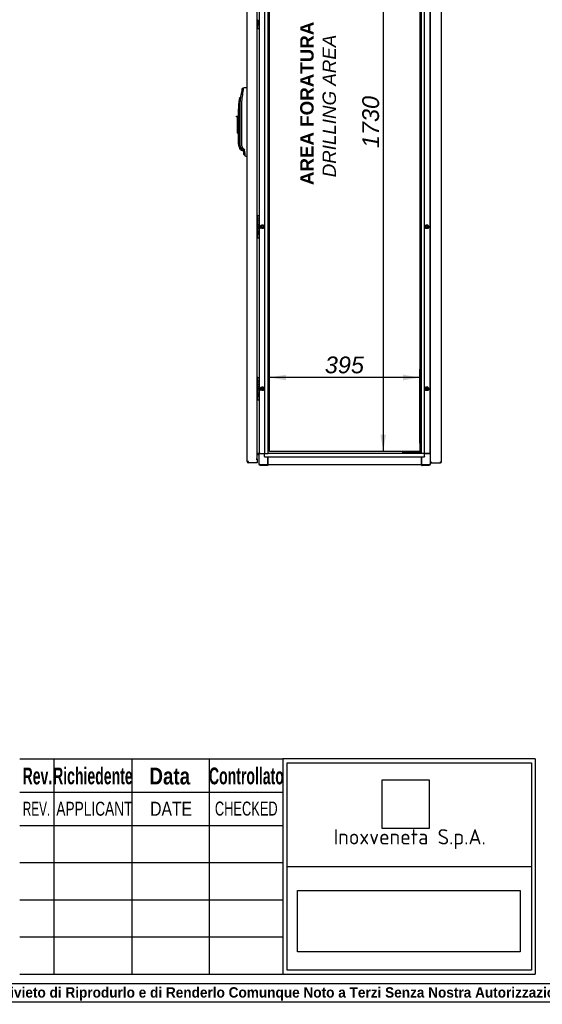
# Model space of a CAD drawing. Extents: x -15 to 412, y 11 to 308.
# Tile 2 of 11: x 115 to 201, y 11 to 172. Entities that reach past the tile are written whole.
import ezdxf
from ezdxf.lldxf.tags import DXFTag

# ---------------------------------------------------------------- set-up
doc = ezdxf.new("R2010")
doc.units = 0
doc.layers.get('0').update_dxf_attribs({"linetype": 'CONTINUOUS'})
for name, color, linetype in [('_TRANSLATION', 7, 'CONTINUOUS'), ('AE00198_03', 7, 'CONTINUOUS'), ('AE00219_00', 7, 'CONTINUOUS'), ('AE00219_03', 7, 'CONTINUOUS'), ('AE00368_00', 7, 'CONTINUOUS'), ('AE00500_10', 7, 'CONTINUOUS'), ('AE00992_10', 7, 'CONTINUOUS'), ('DEFAULT', 7, 'CONTINUOUS'), ('DV2__TRANSLATION', 7, 'CONTINUOUS'), ('F0000000_68', 7, 'CONTINUOUS'), ('F0000001_24', 7, 'CONTINUOUS'), ('F0000001_38', 7, 'CONTINUOUS'), ('M0000000_06', 7, 'CONTINUOUS'), ('M0000000_29', 7, 'CONTINUOUS'), ('M0000000_44', 7, 'CONTINUOUS'), ('M0000000_53', 7, 'CONTINUOUS'), ('M0000000_56', 7, 'CONTINUOUS')]:
    doc.layers.add(name, color=color, linetype=linetype)
doc.styles.add('SEACAD_ARIAL', font='arial.ttf')
doc.styles.add('SEACAD_ARIAL_NARROW', font='ARIALN.TTF', dxfattribs={"width": 0.8})
doc.styles.add('SEACAD_ARIALB', font='arialbd.ttf', dxfattribs={"width": 0.9})
doc.styles.add('SEACAD_ARIALI', font='ariali.ttf')
tags = doc.linetypes.add('CENTER2', pattern=[28.575, 19.05, -3.175, 3.175, -3.175]).pattern_tags.tags
tags[10:11] = [DXFTag(74, 4), DXFTag(75, 0), DXFTag(340, '0'), DXFTag(46, 0.0), DXFTag(50, 0.0), DXFTag(44, 0.0), DXFTag(45, 0.0)]
tags[8:9] = [DXFTag(74, 4), DXFTag(75, 0), DXFTag(340, '0'), DXFTag(46, 0.0), DXFTag(50, 0.0), DXFTag(44, 0.0), DXFTag(45, 0.0)]
tags[6:7] = [DXFTag(74, 4), DXFTag(75, 0), DXFTag(340, '0'), DXFTag(46, 0.0), DXFTag(50, 0.0), DXFTag(44, 0.0), DXFTag(45, 0.0)]
tags[4:5] = [DXFTag(74, 4), DXFTag(75, 0), DXFTag(340, '0'), DXFTag(46, 0.0), DXFTag(50, 0.0), DXFTag(44, 0.0), DXFTag(45, 0.0)]
doc.dimstyles.new('ISO', dxfattribs={"dimtxt": 2.75, "dimasz": 2.75, "dimexe": 1.375, "dimexo": 1.375, "dimgap": 0.6875, "dimtad": 1, "dimdec": 1, "dimlfac": 16, "dimtxsty": 'SEACAD_ARIAL', "dimblk1": '_SE_FILLED', "dimblk2": '_SE_FILLED', "dimsah": 1, "dimcen": 1.375, "dimazin": 3, "dimtfac": 0.7, "dimtdec": 3, "dimtmove": 0, "dimatfit": 3})
picture_1 = doc.add_image_def('image1.jpg', size_in_pixel=(55, 57))
picture_2 = doc.add_image_def('image2.bmp', size_in_pixel=(138, 38))

# ---------------------------------------------------------------- blocks, each defined once
blk = doc.blocks.new('SE1')
at = {"layer": 'AE00198_03', "color": 7, "linetype": 'CONTINUOUS'}
for p, q in [((154.36, 171.2), (154.36, 170.75)), ((154.36, 170.75), (154.4, 170.75)), ((154.36, 139.84), (154.36, 139.39)), ((154.4, 139.84), (154.36, 139.84)), ((154.36, 136.83), (154.36, 136.38)), ((154.36, 136.38), (154.4, 136.38)), ((154.36, 113.28), (154.36, 112.83)), ((154.4, 113.28), (154.36, 113.28)), ((154.36, 110.27), (154.36, 109.81)), ((154.36, 109.81), (154.4, 109.81))]:
    blk.add_line(p, q, dxfattribs=at)
for centre, start, end in [((154.69, 171.12), 224.855, 227.8253), ((154.69, 139.47), 132.1747, 135.145), ((154.69, 136.75), 224.855, 227.8253), ((154.69, 112.91), 132.1747, 135.145), ((154.69, 110.18), 224.855, 227.8253)]:
    blk.add_arc(centre, 0.5, start, end, dxfattribs=at)
at = {"layer": 'AE00219_00', "color": 7, "linetype": 'CONTINUOUS'}
for p, q in [((178.63, 100.95), (178.65, 100.94)), ((179.03, 100.94), (178.65, 100.94)), ((178.65, 100.94), (178.65, 100.92)), ((179.03, 100.94), (179.05, 100.95)), ((179.03, 100.92), (179.03, 100.94)), ((180.19, 100.95), (180.21, 100.94)), ((180.59, 100.94), (180.21, 100.94)), ((180.21, 100.94), (180.21, 100.92)), ((180.59, 100.94), (180.61, 100.95)), ((180.59, 100.92), (180.59, 100.94))]:
    blk.add_line(p, q, dxfattribs=at)
at = {"layer": 'AE00219_03', "color": 7, "linetype": 'CONTINUOUS'}
for p, q in [((184.6, 137.08), (184.59, 137.08)), ((184.59, 136.33), (184.6, 136.33)), ((184.6, 136.33), (184.6, 137.08)), ((184.6, 110.52), (184.59, 110.52)), ((184.6, 109.77), (184.6, 110.52)), ((184.59, 109.77), (184.6, 109.77))]:
    blk.add_line(p, q, dxfattribs=at)
at = {"layer": 'AE00368_00', "color": 7, "linetype": 'CONTINUOUS'}
for p, q in [((178.25, 100.95), (178.2, 100.95)), ((178.2, 100.95), (178.2, 100.92)), ((179.48, 100.92), (179.48, 100.95)), ((179.76, 100.95), (179.76, 100.92)), ((181.04, 100.92), (181.04, 100.95))]:
    blk.add_line(p, q, dxfattribs=at)
for centre, radius, start, end in [((178.44, 100.91), 0.0438, 16.6015, 90), ((179.24, 100.91), 0.0437, 90, 163.3985), ((180, 100.91), 0.0438, 16.6015, 90), ((180.8, 100.91), 0.0437, 90, 163.3985)]:
    blk.add_arc(centre, radius, start, end, dxfattribs=at)
at = {"layer": 'AE00500_10', "color": 7, "linetype": 'CONTINUOUS'}
for p, q in [((182.71, 171.37), (182.75, 171.37)), ((182.75, 170.79), (182.71, 170.79)), ((182.71, 139.81), (182.75, 139.81)), ((182.75, 139.22), (182.71, 139.22)), ((154.85, 138.11), (155.01, 138.4)), ((155.01, 137.82), (154.85, 138.11)), ((154.91, 138.11), (155.05, 138.34)), ((155.05, 137.88), (154.91, 138.11)), ((155.02, 138.4), (155.35, 138.4)), ((155.35, 137.82), (155.02, 137.82)), ((155.05, 138.34), (155.32, 138.34)), ((155.32, 137.88), (155.05, 137.88)), ((155.32, 138.34), (155.45, 138.11)), ((155.45, 138.11), (155.32, 137.88)), ((155.35, 138.4), (155.52, 138.11)), ((155.52, 138.11), (155.35, 137.82)), ((181.85, 138.11), (182.01, 138.4)), ((182.01, 137.82), (181.85, 138.11)), ((181.91, 138.11), (182.05, 138.34)), ((182.05, 137.88), (181.91, 138.11)), ((182.02, 138.4), (182.35, 138.4)), ((182.35, 137.82), (182.02, 137.82)), ((182.05, 138.34), (182.32, 138.34)), ((182.32, 137.88), (182.05, 137.88)), ((182.32, 138.34), (182.45, 138.11)), ((182.45, 138.11), (182.32, 137.88)), ((182.35, 138.4), (182.52, 138.11)), ((182.52, 138.11), (182.35, 137.82)), ((182.71, 137), (182.75, 137)), ((182.75, 136.41), (182.71, 136.41)), ((182.71, 113.25), (182.75, 113.25)), ((154.85, 111.55), (155.01, 111.84)), ((155.01, 111.26), (154.85, 111.55)), ((154.91, 111.55), (155.05, 111.78)), ((155.05, 111.31), (154.91, 111.55)), ((155.02, 111.84), (155.35, 111.84)), ((155.05, 111.78), (155.32, 111.78)), ((155.32, 111.78), (155.45, 111.55)), ((155.45, 111.55), (155.32, 111.31)), ((155.35, 111.84), (155.52, 111.55)), ((155.52, 111.55), (155.35, 111.26)), ((181.85, 111.55), (182.01, 111.84)), ((182.01, 111.26), (181.85, 111.55)), ((181.91, 111.55), (182.05, 111.78)), ((182.05, 111.31), (181.91, 111.55)), ((182.02, 111.84), (182.35, 111.84)), ((182.05, 111.78), (182.32, 111.78)), ((182.32, 111.78), (182.45, 111.55)), ((182.45, 111.55), (182.32, 111.31)), ((182.35, 111.84), (182.52, 111.55)), ((182.52, 111.55), (182.35, 111.26)), ((182.75, 112.66), (182.71, 112.66)), ((155.35, 111.25), (155.02, 111.25)), ((155.32, 111.31), (155.05, 111.31)), ((182.35, 111.25), (182.02, 111.25)), ((182.32, 111.31), (182.05, 111.31)), ((182.71, 110.44), (182.75, 110.44)), ((182.75, 109.85), (182.71, 109.85))]:
    blk.add_line(p, q, dxfattribs=at)
for centre in [(155.18, 138.11), (182.18, 138.11), (155.18, 111.55), (182.18, 111.55)]:
    blk.add_circle(centre, 0.154, dxfattribs=at)
for centre, radius, start, end in [((154.85, 138.11), 0.00313, 150, 210), ((155.18, 138.11), 0.188, 75, 15), ((155.02, 138.4), 0.00312, 90, 150), ((155.02, 137.82), 0.00312, 210, 270), ((155.35, 138.4), 0.00312, 30, 90), ((155.35, 137.82), 0.00312, 270, 330), ((155.52, 138.11), 0.00313, 330, 30), ((181.85, 138.11), 0.00312, 150, 210), ((182.18, 138.11), 0.188, 75, 15), ((182.02, 138.4), 0.00312, 90, 150), ((182.02, 137.82), 0.00312, 210, 270), ((182.35, 138.4), 0.00312, 30, 90), ((182.35, 137.82), 0.00312, 270, 330), ((182.52, 138.11), 0.00312, 330, 30), ((154.85, 111.55), 0.00312, 150, 210), ((155.18, 111.55), 0.188, 75, 15), ((155.02, 111.84), 0.00312, 90, 150), ((155.35, 111.84), 0.00312, 30, 90), ((155.52, 111.55), 0.00312, 330, 30), ((181.85, 111.55), 0.00313, 150, 210), ((182.18, 111.55), 0.188, 75, 15), ((182.02, 111.84), 0.00312, 90, 150), ((182.35, 111.84), 0.00312, 30, 90), ((182.52, 111.55), 0.00312, 330, 30), ((155.02, 111.26), 0.00312, 210, 270), ((155.35, 111.26), 0.00312, 270, 330), ((182.02, 111.26), 0.00312, 210, 270), ((182.35, 111.26), 0.00312, 270, 330)]:
    blk.add_arc(centre, radius, start, end, dxfattribs=at)
at = {"layer": 'AE00992_10', "color": 7, "linetype": 'CONTINUOUS'}
for p, q in [((152.05, 160.87), (151.84, 160.69)), ((152.66, 160.89), (152.68, 160.89)), ((151.49, 158.48), (151.31, 158.51)), ((151.59, 159.29), (151.4, 159.14)), ((151.53, 157.45), (151.56, 158.48)), ((151.56, 158.57), (151.69, 159.8)), ((151.56, 158.48), (151.56, 158.57)), ((151.64, 159.29), (151.59, 159.29)), ((151.9, 159.77), (151.69, 159.8)), ((151.25, 156.27), (151.25, 157.45)), ((151.43, 157.45), (151.43, 151.68)), ((151.53, 151.68), (151.53, 157.45)), ((151.74, 157.45), (151.74, 151.68)), ((150.93, 156.14), (150.93, 156.27)), ((150.93, 156.27), (151.09, 156.27)), ((151.09, 156.14), (150.93, 156.14)), ((151.09, 156.27), (151.25, 156.27)), ((151.09, 156.27), (151.09, 156.14)), ((151.09, 154.02), (151.09, 156.14)), ((151.25, 156.27), (151.25, 154.02)), ((151.09, 153.46), (151.09, 154.02)), ((151.25, 154.02), (151.09, 154.02)), ((151.09, 153.46), (151.25, 153.46)), ((151.25, 154.02), (151.25, 153.97)), ((151.25, 151.68), (151.25, 153.97)), ((151.61, 150.8), (151.47, 150.97)), ((151.61, 150.8), (151.74, 150.67)), ((151.71, 151.03), (151.72, 151.02)), ((151.78, 150.93), (151.72, 151.02)), ((151.74, 150.67), (152.06, 150.54)), ((151.76, 150.91), (151.82, 150.88)), ((151.95, 151.07), (151.78, 150.93)), ((151.96, 150.68), (151.78, 150.93)), ((151.95, 151.07), (152.14, 150.82)), ((152.14, 150.82), (151.96, 150.68)), ((152.06, 150.56), (151.96, 150.68)), ((152.23, 150.66), (152.06, 150.56)), ((152.12, 149.94), (152.12, 150.37)), ((152.33, 150.26), (152.12, 150.37)), ((152.14, 150.82), (152.23, 150.66)), ((152.12, 149.94), (152.34, 149.72)), ((152.34, 149.72), (152.34, 149.72)), ((152.68, 149.7), (152.66, 149.71))]:
    blk.add_line(p, q, dxfattribs=at)
for centre, radius, start, end in [((168.6, 157.45), 17.07, 169.0809, 172.0958), ((169.52, 158.01), 17.7, 170.6918, 174.277), ((160.31, 157.45), 9.06, 173.3301, 180), ((160.31, 157.45), 9.06, 169.3078, 173.3301), ((160.31, 157.45), 8.87, 173.3301, 180), ((166.39, 157.15), 14.95, 171.7754, 174.8738), ((168.6, 157.45), 17.07, 173.6973, 173.7967), ((168.57, 157.46), 16.83, 172.0905, 180.0053), ((152.5, 151.68), 1.25, 180, 214.7721), ((152.5, 151.68), 1.06, 180, 226.2292), ((151.4, 149.78), 1.19, 72.2752, 86.6201), ((152.77, 151.68), 1.03, 180.0222, 216.789), ((151.81, 150.37), 0.313, 359.9994, 36.8112), ((151.54, 150.27), 0.792, 359.3937, 29.8475), ((165.79, 150.06), 13.46, 179.1395, 181.4422)]:
    blk.add_arc(centre, radius, start, end, dxfattribs=at)
for centre, major_axis, start_param, end_param in [((152.7, 159.8), (31.34, 1.09), 1.570796, 1.590473), ((152.7, 150.8), (31.34, -1.09), 4.701927, 4.712389)]:
    blk.add_ellipse(centre, major_axis=major_axis, ratio=0.034878, start_param=start_param, end_param=end_param, dxfattribs=at)
for points, degree, knots in [([(151.71, 151.03), (151.63, 151.17), (151.58, 151.34), (151.53, 151.51), (151.53, 151.68)], 2, [0, 0, 0, 0.5, 0.5, 1, 1, 1]), ([(151.99, 150.65), (151.99, 150.65), (152, 150.64), (152, 150.63), (152.01, 150.62), (152.01, 150.61), (152.02, 150.6), (152.02, 150.59), (152.03, 150.59), (152.03, 150.58), (152.04, 150.57), (152.04, 150.57), (152.04, 150.56), (152.05, 150.56), (152.05, 150.55), (152.05, 150.55), (152.05, 150.54), (152.06, 150.54), (152.06, 150.54), (152.06, 150.54), (152.06, 150.54), (152.06, 150.54), (152.06, 150.54)], 3, [0, 0, 0, 0, 0.0259325, 0.051743, 0.0774354, 0.1030134, 0.128481, 0.1538419, 0.1791003, 0.2042602, 0.2293255, 0.2543005, 0.2791893, 0.303996, 0.328725, 0.3533805, 0.3779669, 0.4024885, 0.4269496, 0.4513548, 0.4757085, 0.5000152, 0.5000152, 0.5000152, 0.5000152])]:
    blk.add_open_spline(points, degree=degree, knots=knots, dxfattribs=at)
at = {"layer": 'DV2__TRANSLATION', "color": 7, "linetype": 'CENTER2'}
for p, q in [((156.34, 101.24), (156.34, 209.36)), ((181.03, 209.36), (181.03, 101.24)), ((181.03, 101.24), (156.34, 101.24))]:
    blk.add_line(p, q, dxfattribs=at)
at = {"layer": 'F0000000_68', "color": 7, "linetype": 'CONTINUOUS'}
for p, q in [((182.75, 99.45), (182.75, 211.14)), ((184.59, 99.54), (184.59, 211.06)), ((182.75, 99.45), (182.84, 99.45)), ((182.75, 99.36), (182.75, 99.45)), ((182.75, 99.45), (182.84, 99.45)), ((182.75, 99.36), (182.84, 99.36)), ((182.84, 99.45), (182.92, 99.54)), ((182.84, 99.45), (182.92, 99.54)), ((182.84, 99.36), (182.84, 99.45)), ((182.84, 99.36), (184.41, 99.36)), ((184.41, 99.54), (184.59, 99.54)), ((184.41, 99.36), (184.41, 99.36))]:
    blk.add_line(p, q, dxfattribs=at)
for centre, radius, start, end in [((184.41, 99.54), 0.175, 270, 360), ((173.54, 99.53), 10.87, 359.1297, 0.0518)]:
    blk.add_arc(centre, radius, start, end, dxfattribs=at)
at = {"layer": 'F0000001_24', "color": 7, "linetype": 'CONTINUOUS'}
for p, q in [((154.65, 173.74), (154.65, 171.24)), ((154.36, 172.03), (154.36, 171.79)), ((154.36, 171.79), (154.36, 171.79)), ((154.36, 171.79), (154.37, 171.79)), ((154.38, 171.8), (154.38, 172.03)), ((154.53, 171.71), (154.53, 171.74)), ((154.53, 171.42), (154.53, 171.46)), ((154.65, 171.24), (154.65, 171.2)), ((154.62, 171.2), (154.34, 171.2)), ((154.4, 171.2), (154.4, 171.2)), ((154.4, 170.69), (154.4, 171.2)), ((154.4, 170.67), (154.4, 170.69)), ((154.43, 170.64), (154.62, 170.64)), ((154.65, 171.2), (154.65, 170.69)), ((154.65, 170.69), (154.65, 170.67)), ((154.34, 139.39), (154.62, 139.39)), ((154.4, 139.91), (154.4, 139.92)), ((154.4, 139.4), (154.4, 139.91)), ((154.4, 139.39), (154.4, 139.4)), ((154.41, 138.96), (154.4, 138.96)), ((154.4, 138.96), (154.4, 138.94)), ((154.4, 138.94), (154.41, 138.95)), ((154.43, 139.95), (154.62, 139.95)), ((154.65, 139.92), (154.65, 139.91)), ((154.65, 139.91), (154.65, 139.4)), ((154.65, 139.4), (154.65, 139.36)), ((154.65, 139.36), (154.65, 136.86)), ((154.36, 138.57), (154.34, 138.57)), ((154.34, 138.55), (154.36, 138.55)), ((154.36, 138.32), (154.34, 138.32)), ((154.34, 138.3), (154.36, 138.3)), ((154.36, 138.07), (154.34, 138.07)), ((154.34, 138.05), (154.36, 138.05)), ((154.49, 138), (154.34, 138)), ((154.34, 137.98), (154.38, 137.98)), ((154.36, 137.66), (154.36, 137.41)), ((154.36, 137.41), (154.36, 137.41)), ((154.36, 137.41), (154.37, 137.41)), ((154.38, 137.43), (154.38, 137.66)), ((154.43, 137.98), (154.49, 137.98)), ((154.49, 137.98), (154.49, 138)), ((154.53, 137.33), (154.53, 137.36)), ((154.62, 136.83), (154.34, 136.83)), ((154.4, 136.82), (154.4, 136.83)), ((154.4, 136.31), (154.4, 136.82)), ((154.4, 136.3), (154.4, 136.31)), ((154.43, 136.27), (154.62, 136.27)), ((154.53, 137.05), (154.53, 137.08)), ((154.65, 136.86), (154.65, 136.82)), ((154.65, 136.82), (154.65, 136.31)), ((154.65, 136.31), (154.65, 136.3)), ((154.4, 113.35), (154.4, 113.36)), ((154.4, 112.84), (154.4, 113.35)), ((154.43, 113.39), (154.62, 113.39)), ((154.65, 113.36), (154.65, 113.35)), ((154.65, 113.35), (154.65, 112.84)), ((154.34, 112.83), (154.62, 112.83)), ((154.36, 112.01), (154.34, 112.01)), ((154.34, 111.99), (154.36, 111.99)), ((154.36, 111.76), (154.34, 111.76)), ((154.34, 111.74), (154.36, 111.74)), ((154.36, 111.51), (154.34, 111.51)), ((154.34, 111.49), (154.36, 111.49)), ((154.4, 112.83), (154.4, 112.84)), ((154.41, 112.4), (154.4, 112.4)), ((154.4, 112.4), (154.4, 112.38)), ((154.4, 112.38), (154.41, 112.38)), ((154.65, 112.84), (154.65, 112.8)), ((154.65, 112.8), (154.65, 110.3)), ((154.49, 111.44), (154.34, 111.44)), ((154.34, 111.42), (154.38, 111.42)), ((154.62, 110.27), (154.34, 110.27)), ((154.36, 111.1), (154.36, 110.85)), ((154.36, 110.85), (154.36, 110.85)), ((154.36, 110.85), (154.37, 110.85)), ((154.38, 110.87), (154.38, 111.1)), ((154.4, 110.26), (154.4, 110.27)), ((154.4, 109.75), (154.4, 110.26)), ((154.43, 111.42), (154.49, 111.42)), ((154.49, 111.42), (154.49, 111.44)), ((154.53, 110.77), (154.53, 110.8)), ((154.53, 110.49), (154.53, 110.52)), ((154.65, 110.3), (154.65, 110.26)), ((154.65, 110.26), (154.65, 109.75)), ((154.4, 109.74), (154.4, 109.75)), ((154.43, 109.7), (154.62, 109.7)), ((154.65, 109.75), (154.65, 109.74))]:
    blk.add_line(p, q, dxfattribs=at)
for centre in [(154.49, 171.58), (154.49, 137.21), (154.49, 110.64)]:
    blk.add_circle(centre, 0.0385, dxfattribs=at)
for centre, radius, start, end in [((154.24, 171.57), 0.143, 313.1112, 335.4085), ((154.5, 171.59), 0.143, 131.3534, 155.4085), ((154.62, 171.24), 0.0312, 270, 0), ((154.43, 170.67), 0.0312, 180, 270), ((154.62, 170.67), 0.0313, 270, 0), ((154.43, 139.92), 0.0313, 90, 180), ((154.62, 139.92), 0.0313, 0, 90), ((154.62, 139.36), 0.0313, 0, 90), ((154.5, 137.22), 0.143, 131.3534, 155.4085), ((154.24, 137.2), 0.143, 313.1112, 335.4085), ((154.43, 136.3), 0.0312, 180, 270), ((154.62, 136.86), 0.0312, 270, 0), ((154.62, 136.3), 0.0313, 270, 0), ((154.43, 113.36), 0.0313, 90, 180), ((154.62, 113.36), 0.0313, 0, 90), ((154.62, 112.8), 0.0313, 0, 90), ((154.24, 110.63), 0.143, 313.1112, 335.4085), ((154.5, 110.66), 0.143, 131.3534, 155.4085), ((154.62, 110.3), 0.0312, 270, 0), ((154.43, 109.74), 0.0313, 180, 270), ((154.62, 109.74), 0.0313, 270, 0)]:
    blk.add_arc(centre, radius, start, end, dxfattribs=at)
for points, knots in [([(154.49, 171.92), (154.49, 171.98), (154.45, 172.05), (154.36, 172.05), (154.35, 172.05), (154.35, 172.05), (154.34, 172.05)], [0, 0, 0, 0, 0.3336663, 0.3336663, 0.3336663, 0.3587055, 0.3587055, 0.3587055, 0.3587055]), ([(154.37, 171.51), (154.4, 171.45), (154.46, 171.42), (154.52, 171.42), (154.52, 171.42), (154.52, 171.42), (154.53, 171.42)], [0, 0, 0, 0, 0.5, 0.5, 0.5, 1, 1, 1, 1]), ([(154.38, 172.03), (154.44, 172.03), (154.47, 171.97), (154.47, 171.92), (154.47, 171.87), (154.44, 171.81), (154.38, 171.8)], [0, 0, 0, 0, 0.5, 0.5, 0.5, 1, 1, 1, 1]), ([(154.53, 171.46), (154.52, 171.46), (154.52, 171.46), (154.52, 171.46), (154.46, 171.46), (154.39, 171.5), (154.39, 171.58), (154.39, 171.62), (154.41, 171.65), (154.43, 171.67), (154.45, 171.69), (154.48, 171.71), (154.52, 171.71), (154.52, 171.71), (154.52, 171.71), (154.53, 171.71)], [0, 0, 0, 0, 0.2, 0.2, 0.2, 0.4, 0.4, 0.4, 0.6, 0.6, 0.6, 0.8, 0.8, 0.8, 1, 1, 1, 1]), ([(154.53, 171.74), (154.52, 171.74), (154.52, 171.74), (154.52, 171.74), (154.48, 171.74), (154.44, 171.73), (154.41, 171.7)], [0, 0, 0, 0, 0.5, 0.5, 0.5, 1, 1, 1, 1]), ([(154.41, 138.95), (154.47, 138.97), (154.49, 139.03), (154.49, 139.07), (154.49, 139.14), (154.45, 139.2), (154.36, 139.2), (154.35, 139.2), (154.35, 139.2), (154.34, 139.2)], [0, 0, 0, 0, 0.2499787, 0.2499787, 0.2499787, 0.4999858, 0.4999858, 0.4999858, 0.518742, 0.518742, 0.518742, 0.518742]), ([(154.34, 139.19), (154.35, 139.19), (154.35, 139.19), (154.36, 139.19), (154.44, 139.19), (154.47, 139.13), (154.47, 139.07)], [0.6361807, 0.6361807, 0.6361807, 0.6361807, 0.6652315, 0.6652315, 0.6652315, 1, 1, 1, 1]), ([(154.49, 138.76), (154.49, 138.82), (154.45, 138.89), (154.36, 138.89), (154.35, 138.89), (154.35, 138.89), (154.34, 138.89)], [0, 0, 0, 0, 0.3333333, 0.3333333, 0.3333333, 0.3583413, 0.3583413, 0.3583413, 0.3583413]), ([(154.34, 138.87), (154.35, 138.87), (154.35, 138.87), (154.36, 138.87), (154.44, 138.87), (154.47, 138.81), (154.47, 138.76), (154.47, 138.7), (154.44, 138.64), (154.36, 138.64)], [0.4783249, 0.4783249, 0.4783249, 0.4783249, 0.5, 0.5, 0.5, 0.75, 0.75, 0.75, 1, 1, 1, 1]), ([(154.34, 138.62), (154.35, 138.62), (154.35, 138.62), (154.36, 138.62), (154.45, 138.62), (154.49, 138.69), (154.49, 138.76)], [0.4183676, 0.4183676, 0.4183676, 0.4183676, 0.5, 0.5, 0.5, 1, 1, 1, 1]), ([(154.34, 137.73), (154.35, 137.73), (154.35, 137.73), (154.36, 137.73), (154.45, 137.73), (154.49, 137.8), (154.49, 137.86)], [0.4183715, 0.4183715, 0.4183715, 0.4183715, 0.5, 0.5, 0.5, 1, 1, 1, 1]), ([(154.49, 137.54), (154.49, 137.61), (154.45, 137.68), (154.36, 137.68), (154.35, 137.68), (154.35, 137.68), (154.34, 137.68)], [0, 0, 0, 0, 0.3336663, 0.3336663, 0.3336663, 0.3587055, 0.3587055, 0.3587055, 0.3587055]), ([(154.41, 138.31), (154.47, 138.33), (154.49, 138.39), (154.49, 138.44), (154.49, 138.5), (154.45, 138.57), (154.36, 138.57)], [0, 0, 0, 0, 0.500028, 0.500028, 0.500028, 1, 1, 1, 1]), ([(154.36, 138.55), (154.44, 138.55), (154.47, 138.49), (154.47, 138.44), (154.47, 138.38), (154.44, 138.32), (154.36, 138.32)], [0, 0, 0, 0, 0.333291, 0.333291, 0.333291, 1, 1, 1, 1]), ([(154.36, 138.3), (154.44, 138.3), (154.47, 138.24), (154.47, 138.19), (154.47, 138.13), (154.44, 138.07), (154.36, 138.07)], [0, 0, 0, 0, 0.670744, 0.670744, 0.670744, 1, 1, 1, 1]), ([(154.38, 137.98), (154.45, 137.97), (154.47, 137.92), (154.47, 137.86), (154.47, 137.81), (154.44, 137.75), (154.36, 137.75)], [0, 0, 0, 0, 0.5, 0.5, 0.5, 1, 1, 1, 1]), ([(154.38, 137.66), (154.44, 137.65), (154.47, 137.6), (154.47, 137.54), (154.47, 137.49), (154.44, 137.44), (154.38, 137.43)], [0, 0, 0, 0, 0.5, 0.5, 0.5, 1, 1, 1, 1]), ([(154.53, 137.08), (154.52, 137.08), (154.52, 137.08), (154.52, 137.08), (154.46, 137.08), (154.39, 137.12), (154.39, 137.21), (154.39, 137.25), (154.41, 137.28), (154.43, 137.3), (154.45, 137.32), (154.48, 137.33), (154.52, 137.33), (154.52, 137.33), (154.52, 137.33), (154.53, 137.33)], [0, 0, 0, 0, 0.2, 0.2, 0.2, 0.4, 0.4, 0.4, 0.6, 0.6, 0.6, 0.8, 0.8, 0.8, 1, 1, 1, 1]), ([(154.53, 137.36), (154.52, 137.36), (154.52, 137.36), (154.52, 137.36), (154.48, 137.36), (154.44, 137.35), (154.41, 137.33)], [0, 0, 0, 0, 0.5, 0.5, 0.5, 1, 1, 1, 1]), ([(154.37, 137.14), (154.4, 137.08), (154.46, 137.05), (154.52, 137.05), (154.52, 137.05), (154.52, 137.05), (154.53, 137.05)], [0, 0, 0, 0, 0.5, 0.5, 0.5, 1, 1, 1, 1]), ([(154.41, 112.38), (154.47, 112.4), (154.49, 112.46), (154.49, 112.51), (154.49, 112.57), (154.45, 112.64), (154.36, 112.64), (154.35, 112.64), (154.35, 112.64), (154.34, 112.64)], [0, 0, 0, 0, 0.2499787, 0.2499787, 0.2499787, 0.4999858, 0.4999858, 0.4999858, 0.518742, 0.518742, 0.518742, 0.518742]), ([(154.34, 112.62), (154.35, 112.62), (154.35, 112.63), (154.36, 112.63), (154.44, 112.63), (154.47, 112.56), (154.47, 112.51)], [0.6361807, 0.6361807, 0.6361807, 0.6361807, 0.6652315, 0.6652315, 0.6652315, 1, 1, 1, 1]), ([(154.49, 112.19), (154.49, 112.26), (154.45, 112.33), (154.36, 112.33), (154.35, 112.33), (154.35, 112.33), (154.34, 112.33)], [0, 0, 0, 0, 0.3333333, 0.3333333, 0.3333333, 0.3583413, 0.3583413, 0.3583413, 0.3583413]), ([(154.34, 112.31), (154.35, 112.31), (154.35, 112.31), (154.36, 112.31), (154.44, 112.31), (154.47, 112.25), (154.47, 112.19), (154.47, 112.14), (154.44, 112.08), (154.36, 112.08)], [0.4783249, 0.4783249, 0.4783249, 0.4783249, 0.5, 0.5, 0.5, 0.75, 0.75, 0.75, 1, 1, 1, 1]), ([(154.34, 112.06), (154.35, 112.06), (154.35, 112.06), (154.36, 112.06), (154.45, 112.06), (154.49, 112.13), (154.49, 112.19)], [0.4183676, 0.4183676, 0.4183676, 0.4183676, 0.5, 0.5, 0.5, 1, 1, 1, 1]), ([(154.41, 111.75), (154.47, 111.77), (154.49, 111.83), (154.49, 111.87), (154.49, 111.94), (154.45, 112.01), (154.36, 112.01)], [0, 0, 0, 0, 0.500028, 0.500028, 0.500028, 1, 1, 1, 1]), ([(154.36, 111.99), (154.44, 111.99), (154.47, 111.93), (154.47, 111.87), (154.47, 111.82), (154.44, 111.76), (154.36, 111.76)], [0, 0, 0, 0, 0.333291, 0.333291, 0.333291, 1, 1, 1, 1]), ([(154.36, 111.74), (154.44, 111.74), (154.47, 111.68), (154.47, 111.62), (154.47, 111.57), (154.44, 111.51), (154.36, 111.51)], [0, 0, 0, 0, 0.670744, 0.670744, 0.670744, 1, 1, 1, 1]), ([(154.34, 111.17), (154.35, 111.17), (154.35, 111.17), (154.36, 111.17), (154.45, 111.17), (154.49, 111.24), (154.49, 111.3)], [0.4183715, 0.4183715, 0.4183715, 0.4183715, 0.5, 0.5, 0.5, 1, 1, 1, 1]), ([(154.49, 110.98), (154.49, 111.05), (154.45, 111.11), (154.36, 111.11), (154.35, 111.11), (154.35, 111.11), (154.34, 111.11)], [0, 0, 0, 0, 0.3336663, 0.3336663, 0.3336663, 0.3587055, 0.3587055, 0.3587055, 0.3587055]), ([(154.38, 111.42), (154.45, 111.41), (154.47, 111.35), (154.47, 111.3), (154.47, 111.25), (154.44, 111.19), (154.36, 111.19)], [0, 0, 0, 0, 0.5, 0.5, 0.5, 1, 1, 1, 1]), ([(154.37, 110.57), (154.4, 110.51), (154.46, 110.49), (154.52, 110.49), (154.52, 110.49), (154.52, 110.49), (154.53, 110.49)], [0, 0, 0, 0, 0.5, 0.5, 0.5, 1, 1, 1, 1]), ([(154.38, 111.1), (154.44, 111.09), (154.47, 111.03), (154.47, 110.98), (154.47, 110.93), (154.44, 110.87), (154.38, 110.87)], [0, 0, 0, 0, 0.5, 0.5, 0.5, 1, 1, 1, 1]), ([(154.53, 110.52), (154.52, 110.52), (154.52, 110.52), (154.52, 110.52), (154.46, 110.52), (154.39, 110.56), (154.39, 110.64), (154.39, 110.68), (154.41, 110.71), (154.43, 110.74), (154.45, 110.76), (154.48, 110.77), (154.52, 110.77), (154.52, 110.77), (154.52, 110.77), (154.53, 110.77)], [0, 0, 0, 0, 0.2, 0.2, 0.2, 0.4, 0.4, 0.4, 0.6, 0.6, 0.6, 0.8, 0.8, 0.8, 1, 1, 1, 1]), ([(154.53, 110.8), (154.52, 110.8), (154.52, 110.8), (154.52, 110.8), (154.48, 110.8), (154.44, 110.79), (154.41, 110.76)], [0, 0, 0, 0, 0.5, 0.5, 0.5, 1, 1, 1, 1])]:
    blk.add_open_spline(points, degree=3, knots=knots, dxfattribs=at)
for points in [[(154.34, 172.03), (154.34, 172.03), (154.35, 172.03), (154.36, 172.03)], [(154.37, 171.65), (154.37, 171.67), (154.36, 171.68), (154.34, 171.69)], [(154.37, 171.79), (154.45, 171.79), (154.49, 171.86), (154.49, 171.92)], [(154.47, 139.07), (154.47, 139.03), (154.46, 138.98), (154.41, 138.96)], [(154.36, 138.64), (154.35, 138.64), (154.35, 138.64), (154.34, 138.64)], [(154.36, 137.75), (154.35, 137.75), (154.35, 137.75), (154.34, 137.75)], [(154.34, 137.66), (154.34, 137.66), (154.35, 137.66), (154.36, 137.66)], [(154.37, 137.28), (154.37, 137.29), (154.36, 137.31), (154.34, 137.32)], [(154.36, 138.05), (154.45, 138.05), (154.49, 138.12), (154.49, 138.19)], [(154.37, 137.41), (154.45, 137.42), (154.49, 137.48), (154.49, 137.54)], [(154.49, 138.19), (154.49, 138.23), (154.47, 138.29), (154.41, 138.31)], [(154.49, 137.86), (154.49, 137.91), (154.47, 137.96), (154.43, 137.98)], [(154.36, 112.08), (154.35, 112.08), (154.35, 112.08), (154.34, 112.08)], [(154.36, 111.49), (154.45, 111.49), (154.49, 111.56), (154.49, 111.62)], [(154.47, 112.51), (154.47, 112.47), (154.46, 112.42), (154.41, 112.4)], [(154.49, 111.62), (154.49, 111.67), (154.47, 111.73), (154.41, 111.75)], [(154.36, 111.19), (154.35, 111.19), (154.35, 111.19), (154.34, 111.19)], [(154.34, 111.1), (154.34, 111.1), (154.35, 111.1), (154.36, 111.1)], [(154.37, 110.71), (154.37, 110.73), (154.36, 110.74), (154.34, 110.76)], [(154.37, 110.85), (154.45, 110.85), (154.49, 110.92), (154.49, 110.98)], [(154.49, 111.3), (154.49, 111.35), (154.47, 111.39), (154.43, 111.42)]]:
    blk.add_open_spline(points, degree=3, dxfattribs=at)
at = {"layer": 'F0000001_38', "color": 7, "linetype": 'CONTINUOUS'}
for p, q in [((152.68, 99.61), (152.68, 210.99)), ((154.34, 99.99), (154.34, 210.61)), ((152.93, 99.61), (152.68, 99.61)), ((154.34, 99.36), (152.93, 99.36)), ((152.93, 99.36), (152.93, 99.36)), ((154.18, 99.99), (154.18, 99.99)), ((154.18, 99.99), (154.18, 99.98)), ((154.34, 99.99), (154.18, 99.99)), ((154.18, 99.98), (154.34, 99.98)), ((154.34, 99.98), (154.34, 99.61)), ((154.34, 99.61), (154.34, 99.36))]:
    blk.add_line(p, q, dxfattribs=at)
blk.add_arc((152.93, 99.61), 0.25, 180, 270, dxfattribs=at)
blk.add_open_spline([(152.93, 99.36), (152.93, 99.36), (152.93, 99.36), (152.93, 99.37), (152.93, 99.37), (152.93, 99.38), (152.93, 99.38), (152.93, 99.39), (152.93, 99.4), (152.93, 99.42), (152.93, 99.43), (152.93, 99.44), (152.93, 99.45), (152.93, 99.47), (152.93, 99.49), (152.93, 99.51), (152.93, 99.52), (152.93, 99.54), (152.93, 99.56), (152.93, 99.59), (152.93, 99.6), (152.93, 99.61)], degree=3, knots=[0, 0, 0, 0, 0.0625, 0.125, 0.1875, 0.25, 0.25, 0.3125, 0.375, 0.4375, 0.5, 0.5, 0.5625, 0.625, 0.6875, 0.75, 0.75, 0.8125, 0.875, 0.9375, 1, 1, 1, 1], dxfattribs=at)
at = {"layer": 'M0000000_06', "color": 7, "linetype": 'CONTINUOUS'}
for p, q in [((154.81, 100.92), (154.61, 100.92)), ((154.61, 100.86), (154.61, 100.92)), ((154.61, 100.86), (154.61, 99.2)), ((154.81, 100.86), (154.61, 100.86)), ((154.65, 99.2), (154.65, 100.86)), ((154.81, 100.92), (155.56, 100.92)), ((155.56, 100.86), (154.81, 100.86)), ((156.06, 99.2), (156.06, 100.36)), ((156.12, 99.2), (156.12, 100.36)), ((181.25, 100.36), (181.25, 99.2)), ((181.31, 100.36), (181.31, 99.2)), ((182.56, 100.92), (181.81, 100.92)), ((182.56, 100.86), (181.81, 100.86)), ((182.75, 100.92), (182.56, 100.92)), ((182.75, 100.86), (182.56, 100.86)), ((182.71, 100.86), (182.71, 99.2)), ((156.06, 99.05), (154.81, 99.05)), ((154.81, 99), (155.06, 99)), ((155.06, 98.94), (155.06, 99.05)), ((155.18, 98.92), (155.07, 98.92)), ((155.87, 98.92), (155.18, 98.92)), ((155.98, 98.92), (155.87, 98.92)), ((156, 98.94), (156, 99.05)), ((156, 99), (156.06, 99)), ((156.06, 99), (156.06, 99.2)), ((156.06, 99), (156.12, 99)), ((156.12, 99), (156.12, 99.2)), ((181.25, 99.2), (181.25, 99)), ((181.31, 99), (181.25, 99)), ((181.31, 99.2), (181.31, 99)), ((182.56, 99.05), (181.31, 99.05)), ((181.31, 99), (181.37, 99)), ((181.37, 98.94), (181.37, 99.05)), ((181.5, 98.92), (181.39, 98.92)), ((182.18, 98.92), (181.5, 98.92)), ((182.29, 98.92), (182.18, 98.92)), ((182.31, 98.94), (182.31, 99.05)), ((182.31, 99), (182.56, 99)), ((182.76, 99.45), (182.76, 99.45)), ((182.76, 99.2), (182.76, 99.36))]:
    blk.add_line(p, q, dxfattribs=at)
for centre, radius, start, end in [((154.81, 99.2), 0.203, 180, 270), ((154.81, 99.2), 0.156, 180, 270), ((155.07, 98.94), 0.0156, 180, 270), ((155.98, 98.94), 0.0156, 270, 0), ((181.39, 98.94), 0.0156, 180, 270), ((182.29, 98.94), 0.0156, 270, 0), ((182.56, 99.2), 0.156, 270, 0), ((182.56, 99.2), 0.203, 270, 0)]:
    blk.add_arc(centre, radius, start, end, dxfattribs=at)
at = {"layer": 'M0000000_29', "color": 7, "linetype": 'CONTINUOUS'}
for p, q in [((155.56, 209.67), (155.56, 100.92)), ((156.12, 100.92), (156.12, 209.67)), ((181.25, 209.67), (181.25, 100.92)), ((181.81, 100.92), (181.81, 209.67)), ((182.71, 100.92), (182.71, 209.67)), ((154.65, 170.67), (154.65, 139.92)), ((154.65, 136.3), (154.65, 113.36)), ((154.65, 109.74), (154.65, 100.92)), ((154.57, 100.92), (154.34, 100.92)), ((154.61, 100.92), (154.57, 100.92)), ((155.56, 100.92), (155.64, 100.92)), ((155.64, 100.92), (155.89, 100.92)), ((155.89, 100.92), (156.12, 100.92)), ((181.48, 100.92), (181.25, 100.92)), ((181.73, 100.92), (181.48, 100.92)), ((181.73, 100.92), (181.81, 100.92))]:
    blk.add_line(p, q, dxfattribs=at)
at = {"layer": 'M0000000_44', "color": 7, "linetype": 'CONTINUOUS'}
for p, q in [((155.56, 100.69), (155.56, 100.92)), ((155.56, 100.44), (155.56, 100.69)), ((155.56, 100.44), (155.56, 100.36)), ((155.56, 100.36), (181.81, 100.36)), ((181.25, 100.92), (156.12, 100.92)), ((181.81, 100.69), (181.81, 100.92)), ((181.81, 100.44), (181.81, 100.69)), ((181.81, 100.44), (181.81, 100.36)), ((181.25, 99.05), (156.12, 99.05))]:
    blk.add_line(p, q, dxfattribs=at)
at = {"layer": 'M0000000_53', "color": 7, "linetype": 'CONTINUOUS'}
for p, q in [((154.34, 100.85), (154.53, 100.85)), ((154.53, 100.84), (154.34, 100.84)), ((154.34, 100.77), (154.53, 100.77)), ((154.53, 100.85), (154.53, 100.92)), ((154.53, 100.85), (154.61, 100.85)), ((154.53, 100.77), (154.53, 100.84))]:
    blk.add_line(p, q, dxfattribs=at)
for radius, start in [(0.2, 67.0066), (0.125, 51.3178)]:
    blk.add_arc((154.53, 100.64), radius, start, 90, dxfattribs=at)
at = {"layer": 'M0000000_56', "color": 7, "linetype": 'CONTINUOUS'}
for p, q in [((178.21, 100.99), (178.21, 101.11)), ((178.21, 100.95), (178.21, 100.99)), ((178.25, 101.14), (178.53, 101.14)), ((178.53, 100.95), (178.25, 100.95)), ((178.53, 101.14), (180.84, 101.14)), ((180.84, 100.95), (178.53, 100.95)), ((180.84, 101.14), (181.12, 101.14)), ((181.12, 100.95), (180.84, 100.95)), ((181.12, 101.14), (181.25, 101.14)), ((181.15, 100.95), (181.12, 100.95)), ((181.15, 101.11), (181.15, 100.99))]:
    blk.add_line(p, q, dxfattribs=at)
for centre, start, end in [((178.25, 101.11), 90, 180), ((178.25, 100.99), 180, 270), ((181.12, 101.11), 0, 90), ((181.12, 100.99), 270, 0)]:
    blk.add_arc(centre, 0.0313, start, end, dxfattribs=at)
blk = doc.blocks.new('DMBLK123')
at = {"layer": '_TRANSLATION', "linetype": 'CONTINUOUS'}
for points in [[(174.56, 206.61), (175.47, 206.61), (175.02, 209.36)], [(174.56, 103.99), (175.02, 101.24), (175.47, 103.99)]]:
    blk.add_hatch(color=7, dxfattribs=at).paths.add_polyline_path(points)
at = {"layer": '_TRANSLATION', "color": 7, "linetype": 'CONTINUOUS'}
for p, q in [((179.65, 209.36), (173.64, 209.36)), ((175.02, 209.36), (175.02, 101.24)), ((179.65, 101.24), (173.64, 101.24))]:
    blk.add_line(p, q, dxfattribs=at)
at = {"layer": '_TRANSLATION', "color": 7, "linetype": 'CONTINUOUS', "style": 'SEACAD_ARIALI'}
blk.add_text('1730', height=2.75, rotation=90, dxfattribs=at).set_placement((174.33, 151.02))
blk = doc.blocks.new('_SE_FILLED')
at = {"color": 0}
blk.add_line((0, 0), (-1, 0), dxfattribs=at)
blk.add_solid([(0, 0), (-1, -0.1665), (-1, 0.1665), (0, 0)], dxfattribs=at)
blk = doc.blocks.new('DMBLK124')
at = {"layer": '_TRANSLATION', "linetype": 'CONTINUOUS'}
for points in [[(159.09, 113.84), (156.34, 113.38), (159.09, 112.92)], [(178.28, 113.84), (178.28, 112.92), (181.03, 113.38)]]:
    blk.add_hatch(color=7, dxfattribs=at).paths.add_polyline_path(points)
at = {"layer": '_TRANSLATION', "color": 7, "linetype": 'CONTINUOUS'}
for p, q in [((156.34, 102.61), (156.34, 114.75)), ((181.03, 102.61), (181.03, 114.75)), ((181.03, 113.38), (156.34, 113.38))]:
    blk.add_line(p, q, dxfattribs=at)
at = {"layer": '_TRANSLATION', "color": 7, "linetype": 'CONTINUOUS', "style": 'SEACAD_ARIALI'}
blk.add_text('395', height=2.75, dxfattribs=at).set_placement((165.44, 114.07))

msp = doc.modelspace()

# ---------------------------------------------------------------- linework, layer by layer
at = {"color": 7, "linetype": 'CONTINUOUS'}
msp.add_line((6.2345, 10.9591), (412.092, 10.9591), dxfattribs=at)
at = {"layer": 'DEFAULT', "color": 7, "linetype": 'CONTINUOUS'}
for p, q in [((115.3658, 50.8402), (158.5658, 50.8402)), ((120.9658, 50.8402), (120.9658, 15.5023)), ((133.7658, 50.8402), (133.7658, 15.5023)), ((146.4658, 50.8402), (146.4658, 15.5023)), ((199.9658, 50.8402), (158.5642, 50.8402)), ((158.5658, 50.8402), (158.5658, 15.5023)), ((159.2671, 50.1757), (199.3666, 50.1757)), ((159.2671, 16.162), (159.2671, 50.1757)), ((199.3666, 50.1757), (199.3666, 16.162)), ((199.9658, 50.8402), (199.9658, 15.5023)), ((115.3658, 45.3523), (158.5658, 45.3523)), ((115.3658, 39.9023), (158.5658, 39.9023)), ((115.3658, 33.8023), (158.5658, 33.8023)), ((159.2671, 33.1714), (199.3666, 33.1714)), ((115.3658, 27.7023), (158.5658, 27.7023)), ((115.3658, 21.6023), (158.5658, 21.6023)), ((199.3666, 16.162), (159.2671, 16.162)), ((115.3658, 15.5023), (158.5658, 15.5023)), ((158.5642, 15.5023), (199.9658, 15.5023)), ((6.2345, 13.9879), (412.092, 13.9879))]:
    msp.add_line(p, q, dxfattribs=at)

# ---------------------------------------------------------------- block references
at = {"layer": '_TRANSLATION'}
msp.add_blockref('SE1', (0, 0), dxfattribs=at)

# ---------------------------------------------------------------- texts
for s, insert, char_height, width, attachment_point, style in [('{\\fArial|b1||i0||c0|p34;\\C7;\\H2.75;\\W0.6;Rev.}', (118.2755, 46.5974), 2.75, 4.503482, 8, 'SEACAD_ARIALB'), ('{\\fArial|b1||i0||c0|p34;\\C7;\\H2.75;\\W0.6;Richiedente}', (127.3742, 46.6077), 2.75, 12.230363, 8, 'SEACAD_ARIALB'), ('{\\fArial|b1||i0||c0|p34;\\C7;\\H2.75;\\W0.8;Data}', (139.9887, 46.5846), 2.75, 6.782651, 8, 'SEACAD_ARIALB'), ('{\\fArial|b1||i0||c0|p34;\\C7;\\H2.75;\\W0.6;Controllato}', (152.5636, 46.6077), 2.75, 11.31616, 8, 'SEACAD_ARIALB'), ('{\\fArial|b0||i0||c0|p34;\\C7;\\H2.3;\\W0.6;REV.}', (118.1251, 41.4841), 2.3, 5.042658, 8, 'SEACAD_ARIAL'), ('{\\fArial|b0||i0||c0|p34;\\C7;\\H2.3;\\W0.7;APPLICANT}', (121.3755, 41.4586), 2.3, 12.129892, 7, 'SEACAD_ARIAL'), ('{\\fArial|b0||i0||c0|p34;\\C7;\\H2.3;\\W0.8;DATE}', (140.2091, 41.4841), 2.3, 7.085974, 8, 'SEACAD_ARIAL'), ('{\\fArial Narrow|b0||i0||c0|p34;\\C7;\\H2.3;\\W0.8;CHECKED}', (152.5482, 41.4833), 2.3, 10.751842, 8, 'SEACAD_ARIAL_NARROW')]:
    msp.add_mtext(s, dxfattribs=dict(insert=insert, char_height=char_height, width=width, attachment_point=attachment_point, style=style))
for s, insert, char_height, width, attachment_point in [('{\\fSolid Edge ANSI|b0||i0||c0|p34;\\C7;\\H2.5;\\W1.;Inoxveneta S.p.A.}', (179.3665, 37.657), 2.5, 38.906797, 5), ('{\\fArial|b1||i0||c0|p34;\\C7;\\H1.7;\\W0.94;A Termini di Legge ci Riserviamo la Proprietà di questo Disegno con Divieto di Riprodurlo e di Renderlo Comunque Noto a Terzi Senza Nostra Autorizzazione}', (122.3664, 11.137), 1.7, 175.011409, 8)]:
    msp.add_mtext(s, dxfattribs=dict(insert=insert, char_height=char_height, width=width, attachment_point=attachment_point))
at = {"layer": '_TRANSLATION', "insert": (164.3445, 157.9224), "char_height": 2.2, "width": 30.578523, "attachment_point": 5, "rotation": 90}
msp.add_mtext('{\\fArial|b0||i0||c0|p34;\\C7;\\H2.2;\\W1.; }{\\fArial|b1||i0||c0|p34;\\C7;\\H2.2;\\W1.;AREA FORATURA \\P}{\\fArial|b0||i1||c0|p34;\\C7;\\H2.2;\\W1.;DRILLING AREA}', dxfattribs=at)

# ---------------------------------------------------------------- dimensions: what is measured, and where the dimension line sits
at = {"layer": '_TRANSLATION', "color": 7, "linetype": 'CONTINUOUS'}
for base, p1, p2, angle, picture, middle in [((175.0163, 209.3606), (181.0273, 209.3606), (181.0273, 101.2356), 270, 'DMBLK123', (175.0163, 155.2981)), ((181.0273, 113.3778), (181.0273, 101.2356), (156.3398, 101.2356), 180, 'DMBLK124', (168.6835, 113.3778))]:
    dim = msp.add_linear_dim(base=base, p1=p1, p2=p2, angle=angle, text='\\A1;<>', dimstyle='ISO', dxfattribs=at)
    dim.commit()
    dim.dimension.update_dxf_attribs({"geometry": picture, "text_midpoint": middle, "dimtype": 161})

# ---------------------------------------------------------------- pictures from other files: only their frames are drawn
image = msp.add_image(picture_1, insert=(174.8624, 39.3783), size_in_units=(7.7193, 8), rotation=0)
image.dxf.flags = 7
image = msp.add_image(picture_2, insert=(160.9653, 19.1718), size_in_units=(36.5125, 10.0542))
image.dxf.flags = 7

doc.saveas('drawing.dxf')
